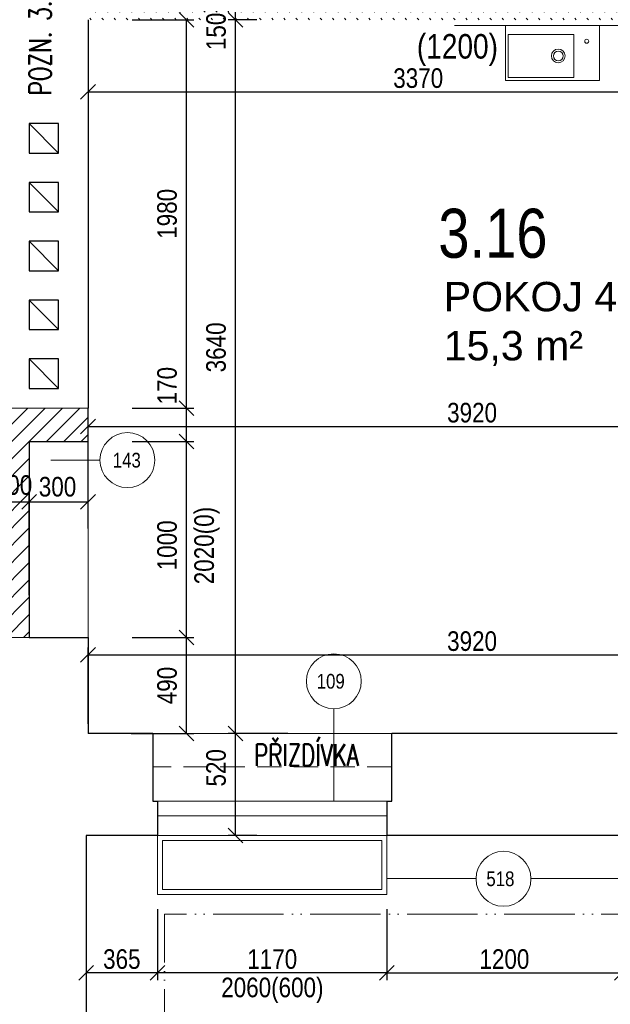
# Model space of a CAD drawing. Header units: millimetres. Extents: x -300958 to -108039, y 30118 to 292543.
# Tile 182 of 256: x -194721 to -191707, y 137680 to 142700. Entities that reach past the tile are written whole.
import ezdxf
from ezdxf.enums import TextEntityAlignment as Align

# ---------------------------------------------------------------- set-up
doc = ezdxf.new("R2010")
doc.units = ezdxf.units.MM
doc.header["$MEASUREMENT"] = 0
doc.linetypes.add('ACAD_ISO05W100', pattern=[33, 24, -3, 0, -3, 0, -3])
doc.linetypes.add('HIDDEN', pattern=[0.375, 0.25, -0.125])
doc.layers.get('0').update_dxf_attribs({"lineweight": 13})
doc.layers.get('Defpoints').update_dxf_attribs({"color": 3, "lineweight": 13})
for name, color, linetype, lineweight in [('BOURÁNÍ', 40, 'Continuous', 13), ('dims', 7, 'Continuous', 9), ('legenda', 7, 'Continuous', 13), ('Materiály', 1, 'Continuous', 13), ('navrh', 1, 'Continuous', 9), ('obklad', 8, 'Continuous', 5), ('popis', 7, 'Continuous', 9), ('PSV', 7, 'Continuous', 13), ('tenka', 7, 'Continuous', 13), ('texts', 3, 'Continuous', 30), ('walls', 7, 'Continuous', 13), ('zařizovací předměty', 7, 'Continuous', 9)]:
    doc.layers.add(name, color=color, linetype=linetype, lineweight=lineweight)
doc.styles.add('GENERATED_STYLE_8', font='arial.ttf')
doc.styles.get("Standard").update_dxf_attribs({"font": 'txt.shx'})
doc.styles.add('STYLE-0', font='ARIALN.TTF')
doc.styles.add('Style-Arial', font='arial.ttf')
doc.dimstyles.new('arch', dxfattribs={"dimscale": 50, "dimtxt": 2.5, "dimasz": 2.5, "dimexe": 1.25, "dimexo": 0.9, "dimtad": 1, "dimdec": 0, "dimtxsty": 'STYLE-0', "dimblk": 'ARCHTICK', "dimcen": 2.5, "dimadec": 0, "dimazin": 0, "dimtfac": 1, "dimtdec": 0, "dimtmove": 2, "dimatfit": 3, "dimldrblk": 'ARCHTICK', "dimfxl": 0, "dimarcsym": 0})

# ---------------------------------------------------------------- blocks, each defined once
blk = doc.blocks.new('_ArchTick')
at = {"color": 0, "linetype": 'ByBlock', "flags": 128}
blk.add_lwpolyline([(-0.5, -0.5), (0.5, 0.5)], dxfattribs=at)
blk = doc.blocks.new('*D2309')
at = {"layer": 'Defpoints', "color": 0, "linetype": 'Continuous'}
for p in [(-193620.1, 142850), (-193436.5, 142850), (-193436.5, 142700)]:
    blk.add_point(p, dxfattribs=at)
at = {"layer": 'dims', "color": 0, "linetype": 'Continuous', "lineweight": -2}
for p, q in [((-193511.5, 142850), (-193657.6, 142850)), ((-193620.1, 142700), (-193620.1, 142850)), ((-193511.5, 142700), (-193657.6, 142700))]:
    blk.add_line(p, q, dxfattribs=at)
at = {"layer": 'dims', "color": 0, "linetype": 'Continuous', "lineweight": -2, "xscale": 75, "yscale": 75, "zscale": 75}
for p, rotation in [((-193620.1, 142850), 90), ((-193620.1, 142700), 270)]:
    blk.add_blockref('_ArchTick', p, dxfattribs=dict(at, rotation=rotation))
at = {"layer": 'dims', "color": 0, "linetype": 'Continuous', "insert": (-193718.9, 142640.3), "char_height": 100, "attachment_point": 5, "rotation": 90, "style": 'STYLE-0'}
blk.add_mtext('150', dxfattribs=at)
blk = doc.blocks.new('*D2310')
at = {"layer": 'Defpoints', "color": 0, "linetype": 'Continuous'}
for p in [(-193620.1, 142700), (-193436.5, 142700), (-193277.6, 139060)]:
    blk.add_point(p, dxfattribs=at)
at = {"layer": 'dims', "color": 0, "linetype": 'Continuous', "lineweight": -2}
for p, q in [((-193511.5, 142700), (-193657.6, 142700)), ((-193620.1, 139060), (-193620.1, 142700)), ((-193352.6, 139060), (-193657.6, 139060))]:
    blk.add_line(p, q, dxfattribs=at)
at = {"layer": 'dims', "color": 0, "linetype": 'Continuous', "lineweight": -2, "xscale": 75, "yscale": 75, "zscale": 75}
for p, rotation in [((-193620.1, 142700), 90), ((-193620.1, 139060), 270)]:
    blk.add_blockref('_ArchTick', p, dxfattribs=dict(at, rotation=rotation))
at = {"layer": 'dims', "color": 0, "linetype": 'Continuous', "insert": (-193718.9, 141029.2), "char_height": 100, "attachment_point": 5, "rotation": 90, "style": 'STYLE-0'}
blk.add_mtext('3640', dxfattribs=at)
blk = doc.blocks.new('*D2312')
at = {"layer": 'Defpoints', "color": 0, "linetype": 'Continuous'}
for p in [(-190452.6, 139461.1), (-190452.6, 139461.1), (-194372.6, 139035.2)]:
    blk.add_point(p, dxfattribs=at)
at = {"layer": 'dims', "color": 0, "linetype": 'Continuous', "lineweight": -2}
for p, q in [((-190452.6, 139536.1), (-190452.6, 139498.6)), ((-194372.6, 139110.2), (-194372.6, 139498.6)), ((-194372.6, 139461.1), (-190452.6, 139461.1))]:
    blk.add_line(p, q, dxfattribs=at)
at = {"layer": 'dims', "color": 0, "linetype": 'Continuous', "lineweight": -2, "xscale": 75, "yscale": 75, "zscale": 75, "rotation": 180}
blk.add_blockref('_ArchTick', (-194372.6, 139461.1), dxfattribs=at)
at = {"layer": 'dims', "color": 0, "linetype": 'Continuous', "lineweight": -2, "xscale": 75, "yscale": 75, "zscale": 75}
blk.add_blockref('_ArchTick', (-190452.6, 139461.1), dxfattribs=at)
at = {"layer": 'dims', "color": 0, "linetype": 'Continuous', "insert": (-192412.6, 139530.9), "char_height": 100, "attachment_point": 5, "style": 'STYLE-0'}
blk.add_mtext('3920', dxfattribs=at)
blk = doc.blocks.new('*D2340')
at = {"layer": 'Defpoints', "color": 0, "linetype": 'Continuous'}
for p in [(-194017.6, 138240), (-192847.6, 138240), (-194017.6, 137840)]:
    blk.add_point(p, dxfattribs=at)
at = {"layer": 'dims', "color": 0, "linetype": 'Continuous', "lineweight": -2}
for p, q in [((-194017.6, 138165), (-194017.6, 137802.5)), ((-192847.6, 138165), (-192847.6, 137802.5)), ((-192847.6, 137840), (-194017.6, 137840))]:
    blk.add_line(p, q, dxfattribs=at)
at = {"layer": 'dims', "color": 0, "linetype": 'Continuous', "lineweight": -2, "xscale": 75, "yscale": 75, "zscale": 75, "rotation": 180}
blk.add_blockref('_ArchTick', (-194017.6, 137840), dxfattribs=at)
at = {"layer": 'dims', "color": 0, "linetype": 'Continuous', "lineweight": -2, "xscale": 75, "yscale": 75, "zscale": 75}
blk.add_blockref('_ArchTick', (-192847.6, 137840), dxfattribs=at)
at = {"layer": 'dims', "color": 0, "linetype": 'Continuous', "insert": (-193432.6, 137909.8), "char_height": 100, "attachment_point": 5, "style": 'STYLE-0'}
blk.add_mtext('1170', dxfattribs=at)
blk = doc.blocks.new('*D2361')
at = {"layer": 'Defpoints', "color": 0, "linetype": 'Continuous'}
for p in [(-185282.6, 138380.9), (-194382.6, 137130.9), (-185282.6, 136370)]:
    blk.add_point(p, dxfattribs=at)
at = {"layer": 'dims', "color": 0, "linetype": 'Continuous', "lineweight": -2}
for p, q in [((-185282.6, 138305.9), (-185282.6, 136332.5)), ((-194382.6, 137055.9), (-194382.6, 136332.5)), ((-194382.6, 136370), (-185282.6, 136370))]:
    blk.add_line(p, q, dxfattribs=at)
at = {"layer": 'dims', "color": 0, "linetype": 'Continuous', "lineweight": -2, "xscale": 75, "yscale": 75, "zscale": 75, "rotation": 180}
blk.add_blockref('_ArchTick', (-194382.6, 136370), dxfattribs=at)
at = {"layer": 'dims', "color": 0, "linetype": 'Continuous', "lineweight": -2, "xscale": 75, "yscale": 75, "zscale": 75}
blk.add_blockref('_ArchTick', (-185282.6, 136370), dxfattribs=at)
at = {"layer": 'dims', "color": 0, "linetype": 'Continuous', "insert": (-189832.6, 136439.8), "char_height": 100, "attachment_point": 5, "style": 'STYLE-0'}
blk.add_mtext('9100', dxfattribs=at)
blk = doc.blocks.new('*D2363')
at = {"layer": 'Defpoints', "color": 0, "linetype": 'Continuous'}
for p in [(-192847.6, 138240), (-191647.6, 138240), (-191647.6, 137840)]:
    blk.add_point(p, dxfattribs=at)
at = {"layer": 'dims', "color": 0, "linetype": 'Continuous', "lineweight": -2}
for p, q in [((-192847.6, 138165), (-192847.6, 137802.5)), ((-191647.6, 138165), (-191647.6, 137802.5)), ((-192847.6, 137840), (-191647.6, 137840))]:
    blk.add_line(p, q, dxfattribs=at)
at = {"layer": 'dims', "color": 0, "linetype": 'Continuous', "lineweight": -2, "xscale": 75, "yscale": 75, "zscale": 75, "rotation": 180}
blk.add_blockref('_ArchTick', (-192847.6, 137840), dxfattribs=at)
at = {"layer": 'dims', "color": 0, "linetype": 'Continuous', "lineweight": -2, "xscale": 75, "yscale": 75, "zscale": 75}
blk.add_blockref('_ArchTick', (-191647.6, 137840), dxfattribs=at)
at = {"layer": 'dims', "color": 0, "linetype": 'Continuous', "insert": (-192247.6, 137909.8), "char_height": 100, "attachment_point": 5, "style": 'STYLE-0'}
blk.add_mtext('1200', dxfattribs=at)
blk = doc.blocks.new('*D2366')
at = {"layer": 'Defpoints', "color": 0, "linetype": 'Continuous'}
for p in [(-194382.6, 138240), (-194017.6, 138240), (-194382.6, 137840)]:
    blk.add_point(p, dxfattribs=at)
at = {"layer": 'dims', "color": 0, "linetype": 'Continuous', "lineweight": -2}
for p, q in [((-194382.6, 138165), (-194382.6, 137802.5)), ((-194017.6, 138165), (-194017.6, 137802.5)), ((-194017.6, 137840), (-194382.6, 137840))]:
    blk.add_line(p, q, dxfattribs=at)
at = {"layer": 'dims', "color": 0, "linetype": 'Continuous', "lineweight": -2, "xscale": 75, "yscale": 75, "zscale": 75, "rotation": 180}
blk.add_blockref('_ArchTick', (-194382.6, 137840), dxfattribs=at)
at = {"layer": 'dims', "color": 0, "linetype": 'Continuous', "lineweight": -2, "xscale": 75, "yscale": 75, "zscale": 75}
blk.add_blockref('_ArchTick', (-194017.6, 137840), dxfattribs=at)
at = {"layer": 'dims', "color": 0, "linetype": 'Continuous', "insert": (-194200.1, 137909.8), "char_height": 100, "attachment_point": 5, "style": 'STYLE-0'}
blk.add_mtext('365', dxfattribs=at)
blk = doc.blocks.new('*D2370')
at = {"layer": 'Defpoints', "color": 0, "linetype": 'Continuous'}
for p in [(-193620.1, 139060), (-193436.5, 139060), (-193436.5, 138540)]:
    blk.add_point(p, dxfattribs=at)
at = {"layer": 'dims', "color": 0, "linetype": 'Continuous', "lineweight": -2}
for p, q in [((-193511.5, 139060), (-193657.6, 139060)), ((-193620.1, 138540), (-193620.1, 139060)), ((-193511.5, 138540), (-193657.6, 138540))]:
    blk.add_line(p, q, dxfattribs=at)
at = {"layer": 'dims', "color": 0, "linetype": 'Continuous', "lineweight": -2, "xscale": 75, "yscale": 75, "zscale": 75}
for p, rotation in [((-193620.1, 139060), 90), ((-193620.1, 138540), 270)]:
    blk.add_blockref('_ArchTick', p, dxfattribs=dict(at, rotation=rotation))
at = {"layer": 'dims', "color": 0, "linetype": 'Continuous', "insert": (-193718.9, 138885.5), "char_height": 100, "attachment_point": 5, "rotation": 90, "style": 'STYLE-0'}
blk.add_mtext('520', dxfattribs=at)
blk = doc.blocks.new('*D2382')
at = {"layer": 'Defpoints', "color": 0, "linetype": 'Continuous'}
for p in [(-194372.6, 140241.2), (-194372.6, 140031.2), (-194672.6, 139691.3)]:
    blk.add_point(p, dxfattribs=at)
at = {"layer": 'dims', "color": 0, "linetype": 'Continuous', "lineweight": -2}
for p, q in [((-194672.6, 139766.3), (-194672.6, 140278.7)), ((-194372.6, 140106.2), (-194372.6, 140278.7)), ((-194672.6, 140241.2), (-194372.6, 140241.2))]:
    blk.add_line(p, q, dxfattribs=at)
at = {"layer": 'dims', "color": 0, "linetype": 'Continuous', "lineweight": -2, "xscale": 75, "yscale": 75, "zscale": 75, "rotation": 180}
blk.add_blockref('_ArchTick', (-194672.6, 140241.2), dxfattribs=at)
at = {"layer": 'dims', "color": 0, "linetype": 'Continuous', "lineweight": -2, "xscale": 75, "yscale": 75, "zscale": 75}
blk.add_blockref('_ArchTick', (-194372.6, 140241.2), dxfattribs=at)
at = {"layer": 'dims', "color": 0, "linetype": 'Continuous', "insert": (-194528.2, 140318), "char_height": 100, "attachment_point": 5, "style": 'STYLE-0'}
blk.add_mtext('300', dxfattribs=at)
blk = doc.blocks.new('*D2410')
at = {"layer": 'Defpoints', "color": 0, "linetype": 'Continuous'}
for p in [(-194222.6, 140550), (-193870.1, 140550), (-194222.6, 139550)]:
    blk.add_point(p, dxfattribs=at)
at = {"layer": 'dims', "color": 0, "linetype": 'Continuous', "lineweight": -2}
for p, q in [((-194147.6, 140550), (-193832.6, 140550)), ((-193870.1, 139550), (-193870.1, 140550)), ((-194147.6, 139550), (-193832.6, 139550))]:
    blk.add_line(p, q, dxfattribs=at)
at = {"layer": 'dims', "color": 0, "linetype": 'Continuous', "lineweight": -2, "xscale": 75, "yscale": 75, "zscale": 75}
for p, rotation in [((-193870.1, 140550), 90), ((-193870.1, 139550), 270)]:
    blk.add_blockref('_ArchTick', p, dxfattribs=dict(at, rotation=rotation))
at = {"layer": 'dims', "color": 0, "linetype": 'Continuous', "insert": (-193968.9, 140019.9), "char_height": 100, "attachment_point": 5, "rotation": 90, "style": 'STYLE-0'}
blk.add_mtext('1000', dxfattribs=at)
blk = doc.blocks.new('*D2411')
at = {"layer": 'Defpoints', "color": 0, "linetype": 'Continuous'}
for p in [(-194222.6, 139550), (-193870.1, 139550), (-194227.6, 139060)]:
    blk.add_point(p, dxfattribs=at)
at = {"layer": 'dims', "color": 0, "linetype": 'Continuous', "lineweight": -2}
for p, q in [((-194147.6, 139550), (-193832.6, 139550)), ((-193870.1, 139060), (-193870.1, 139550)), ((-194152.6, 139060), (-193832.6, 139060))]:
    blk.add_line(p, q, dxfattribs=at)
at = {"layer": 'dims', "color": 0, "linetype": 'Continuous', "lineweight": -2, "xscale": 75, "yscale": 75, "zscale": 75}
for p, rotation in [((-193870.1, 139550), 90), ((-193870.1, 139060), 270)]:
    blk.add_blockref('_ArchTick', p, dxfattribs=dict(at, rotation=rotation))
at = {"layer": 'dims', "color": 0, "linetype": 'Continuous', "insert": (-193968.9, 139305), "char_height": 100, "attachment_point": 5, "rotation": 90, "style": 'STYLE-0'}
blk.add_mtext('490', dxfattribs=at)
blk = doc.blocks.new('*D2420')
at = {"layer": 'Defpoints', "color": 0, "linetype": 'Continuous'}
for p in [(-191002.6, 142578.5), (-194372.6, 142570), (-191002.6, 142331.7)]:
    blk.add_point(p, dxfattribs=at)
at = {"layer": 'dims', "color": 0, "linetype": 'Continuous', "lineweight": -2}
for p, q in [((-194372.6, 142495), (-194372.6, 142294.2)), ((-191002.6, 142503.5), (-191002.6, 142294.2)), ((-194372.6, 142331.7), (-191002.6, 142331.7))]:
    blk.add_line(p, q, dxfattribs=at)
at = {"layer": 'dims', "color": 0, "linetype": 'Continuous', "lineweight": -2, "xscale": 75, "yscale": 75, "zscale": 75, "rotation": 180}
blk.add_blockref('_ArchTick', (-194372.6, 142331.7), dxfattribs=at)
at = {"layer": 'dims', "color": 0, "linetype": 'Continuous', "lineweight": -2, "xscale": 75, "yscale": 75, "zscale": 75}
blk.add_blockref('_ArchTick', (-191002.6, 142331.7), dxfattribs=at)
at = {"layer": 'dims', "color": 0, "linetype": 'Continuous', "insert": (-192687.6, 142401.5), "char_height": 100, "attachment_point": 5, "style": 'STYLE-0'}
blk.add_mtext('3370', dxfattribs=at)
blk = doc.blocks.new('*D2648')
at = {"layer": 'Defpoints', "color": 0, "linetype": 'Continuous'}
for p in [(-194672.6, 140241.2), (-194672.6, 140031.2), (-194872.6, 139911.3)]:
    blk.add_point(p, dxfattribs=at)
at = {"layer": 'dims', "color": 0, "linetype": 'Continuous', "lineweight": -2}
for p, q in [((-194872.6, 139986.3), (-194872.6, 140278.7)), ((-194672.6, 140106.2), (-194672.6, 140278.7)), ((-194872.6, 140241.2), (-194672.6, 140241.2))]:
    blk.add_line(p, q, dxfattribs=at)
at = {"layer": 'dims', "color": 0, "linetype": 'Continuous', "lineweight": -2, "xscale": 75, "yscale": 75, "zscale": 75, "rotation": 180}
blk.add_blockref('_ArchTick', (-194872.6, 140241.2), dxfattribs=at)
at = {"layer": 'dims', "color": 0, "linetype": 'Continuous', "lineweight": -2, "xscale": 75, "yscale": 75, "zscale": 75}
blk.add_blockref('_ArchTick', (-194672.6, 140241.2), dxfattribs=at)
at = {"layer": 'dims', "color": 0, "linetype": 'Continuous', "insert": (-194752.7, 140326.8), "char_height": 100, "attachment_point": 5, "style": 'STYLE-0'}
blk.add_mtext('200', dxfattribs=at)
blk = doc.blocks.new('*D2183')
at = {"layer": 'Defpoints', "color": 0, "linetype": 'Continuous'}
for p in [(-194222.6, 140720), (-193870.1, 140720), (-194222.6, 140550)]:
    blk.add_point(p, dxfattribs=at)
at = {"layer": 'dims', "color": 0, "linetype": 'Continuous', "lineweight": -2}
for p, q in [((-194147.6, 140720), (-193832.6, 140720)), ((-193870.1, 140550), (-193870.1, 140720)), ((-194147.6, 140550), (-193832.6, 140550))]:
    blk.add_line(p, q, dxfattribs=at)
at = {"layer": 'dims', "color": 0, "linetype": 'Continuous', "lineweight": -2, "xscale": 75, "yscale": 75, "zscale": 75}
for p, rotation in [((-193870.1, 140720), 90), ((-193870.1, 140550), 270)]:
    blk.add_blockref('_ArchTick', p, dxfattribs=dict(at, rotation=rotation))
at = {"layer": 'dims', "color": 0, "linetype": 'Continuous', "insert": (-193968.9, 140834), "char_height": 100, "attachment_point": 5, "rotation": 90, "style": 'STYLE-0'}
blk.add_mtext('170', dxfattribs=at)
blk = doc.blocks.new('*D2190')
at = {"layer": 'Defpoints', "color": 0, "linetype": 'Continuous'}
for p in [(-190452.6, 140626), (-190452.6, 140626), (-194372.6, 140200)]:
    blk.add_point(p, dxfattribs=at)
at = {"layer": 'dims', "color": 0, "linetype": 'Continuous', "lineweight": -2}
for p, q in [((-190452.6, 140701), (-190452.6, 140663.5)), ((-194372.6, 140275), (-194372.6, 140663.5)), ((-194372.6, 140626), (-190452.6, 140626))]:
    blk.add_line(p, q, dxfattribs=at)
at = {"layer": 'dims', "color": 0, "linetype": 'Continuous', "lineweight": -2, "xscale": 75, "yscale": 75, "zscale": 75, "rotation": 180}
blk.add_blockref('_ArchTick', (-194372.6, 140626), dxfattribs=at)
at = {"layer": 'dims', "color": 0, "linetype": 'Continuous', "lineweight": -2, "xscale": 75, "yscale": 75, "zscale": 75}
blk.add_blockref('_ArchTick', (-190452.6, 140626), dxfattribs=at)
at = {"layer": 'dims', "color": 0, "linetype": 'Continuous', "insert": (-192412.6, 140695.8), "char_height": 100, "attachment_point": 5, "style": 'STYLE-0'}
blk.add_mtext('3920', dxfattribs=at)
blk = doc.blocks.new('*D2196')
at = {"layer": 'Defpoints', "color": 0, "linetype": 'Continuous'}
for p in [(-194222.6, 142700), (-193870.1, 142700), (-194222.6, 140720)]:
    blk.add_point(p, dxfattribs=at)
at = {"layer": 'dims', "color": 0, "linetype": 'Continuous', "lineweight": -2}
for p, q in [((-194147.6, 142700), (-193832.6, 142700)), ((-193870.1, 140720), (-193870.1, 142700)), ((-194147.6, 140720), (-193832.6, 140720))]:
    blk.add_line(p, q, dxfattribs=at)
at = {"layer": 'dims', "color": 0, "linetype": 'Continuous', "lineweight": -2, "xscale": 75, "yscale": 75, "zscale": 75}
for p, rotation in [((-193870.1, 142700), 90), ((-193870.1, 140720), 270)]:
    blk.add_blockref('_ArchTick', p, dxfattribs=dict(at, rotation=rotation))
at = {"layer": 'dims', "color": 0, "linetype": 'Continuous', "insert": (-193968.9, 141710), "char_height": 100, "attachment_point": 5, "rotation": 90, "style": 'STYLE-0'}
blk.add_mtext('1980', dxfattribs=at)

msp = doc.modelspace()

# ---------------------------------------------------------------- hatches: boundary and pattern name
at = {"layer": 'Materiály', "linetype": 'Continuous'}
h = msp.add_hatch(dxfattribs=at)
h.set_pattern_fill('DASH', color=256, scale=350, angle=135, style=0)
h.set_pattern_definition([(135, (31500, 0), (-61.871843, 4e-15), [43.75, -43.75])])
h.paths.add_polyline_path([(-191502.6, 142850), (-191552.6, 142850), (-191552.6, 143350), (-191652.6, 143350), (-191652.6, 142880), (-191652.6, 142850), (-194372.6, 142850), (-194372.6, 142700), (-191502.6, 142700)])
h.paths.add_polyline_path([(-193795, 142528.7), (-193795, 142751.9), (-193642.9, 142751.9), (-193642.9, 142528.7)], flags=9)
h = msp.add_hatch(dxfattribs=at)
h.set_pattern_fill('ANSI31', color=256, scale=500, style=0)
h.set_pattern_definition([(45, (31500, 0), (-44.194174, 44.194174), [])])
h.paths.add_polyline_path([(-194872.6, 140720), (-194872.6, 139550), (-194672.6, 139550), (-194672.6, 140550), (-194372.6, 140550), (-194372.6, 140720)])
h.paths.add_polyline_path([(-194868.8, 140402.9), (-194636.6, 140402.9), (-194636.6, 140250.8), (-194868.8, 140250.8)], flags=24)

# ---------------------------------------------------------------- linework, layer by layer
at = {"layer": 'BOURÁNÍ', "linetype": 'Continuous', "lineweight": 0}
msp.add_line((-194372.6, 142520), (-194372.6, 142620), dxfattribs=at)
at = {"layer": 'Materiály', "linetype": 'Continuous'}
for p, q in [((-194372.6, 140550), (-194372.6, 139550)), ((-192822.6, 139060), (-194042.6, 139060)), ((-192847.6, 138715), (-194017.6, 138715)), ((-192847.6, 138640), (-194017.6, 138640))]:
    msp.add_line(p, q, dxfattribs=at)
for points in [[(-194017.6, 138240), (-192847.6, 138240), (-192847.6, 138540), (-194017.6, 138540)], [(-193992.6, 138265), (-192872.6, 138265), (-192872.6, 138515), (-193992.6, 138515)]]:
    msp.add_lwpolyline(points, close=True, dxfattribs=at)
at = {"layer": 'navrh', "linetype": 'Continuous', "lineweight": 30}
for p, q in [((-194372.6, 140550), (-194372.6, 140720)), ((-194672.6, 140550), (-194672.6, 139550)), ((-194672.6, 140550), (-194372.6, 140550))]:
    msp.add_line(p, q, dxfattribs=at)
at = {"layer": 'obklad', "linetype": 'Continuous', "lineweight": 0}
msp.add_line((-192502.6, 142670), (-191502.6, 142670), dxfattribs=at)
at = {"layer": 'PSV', "linetype": 'Continuous', "lineweight": 0}
for p, q in [((-194311.6, 140454.5), (-194561.6, 140454.5)), ((-193118, 139186.7), (-193118, 138715)), ((-192392.2, 138321.4), (-192847.6, 138321.4)), ((-192112.1, 138321.4), (-191647.6, 138321.4))]:
    msp.add_line(p, q, dxfattribs=at)
for centre in [(-194171.5, 140454.5), (-193118, 139326.8), (-192252.2, 138319.7)]:
    msp.add_circle(centre, 140.1, dxfattribs=at)
at = {"layer": 'tenka', "linetype": 'Continuous'}
for p, q in [((-194872.6, 140720), (-194372.6, 140720)), ((-194672.6, 139550), (-194872.6, 139550))]:
    msp.add_line(p, q, dxfattribs=at)
at = {"layer": 'tenka', "linetype": 'HIDDEN', "ltscale": 500}
for p, q in [((-192822.6, 138890), (-194042.6, 138890)), ((-192847.6, 138540), (-194017.6, 138540))]:
    msp.add_line(p, q, dxfattribs=at)
at = {"layer": 'tenka', "linetype": 'ACAD_ISO05W100', "ltscale": 15, "flags": 128}
msp.add_lwpolyline([(-185182.6, 155220), (-202032.6, 155220), (-202032.6, 136970), (-193982.6, 136970), (-193982.6, 138140), (-185282.6, 138140)], dxfattribs=at)
at = {"layer": 'walls', "linetype": 'Continuous', "lineweight": 30}
for p, q in [((-194372.6, 142700), (-194372.6, 140720)), ((-194672.6, 142170), (-194522.6, 142020)), ((-194672.6, 141870), (-194522.6, 141720)), ((-194672.6, 141570), (-194522.6, 141420)), ((-194672.6, 141270), (-194522.6, 141120)), ((-194672.6, 140970), (-194522.6, 140820)), ((-194672.6, 139550), (-194372.6, 139550)), ((-194372.6, 139550), (-194372.6, 139060)), ((-194042.6, 139060), (-194042.6, 138715)), ((-192822.6, 138715), (-192822.6, 139060)), ((-194042.6, 138715), (-194017.6, 138715)), ((-194017.6, 138715), (-194017.6, 138540)), ((-192847.6, 138715), (-192847.6, 138540)), ((-192847.6, 138715), (-192822.6, 138715))]:
    msp.add_line(p, q, dxfattribs=at)
at = {"layer": 'walls', "linetype": 'Continuous', "lineweight": 30, "flags": 128}
for points in [[(-194522.6, 142020), (-194522.6, 142170), (-194672.6, 142170), (-194672.6, 142020)], [(-194522.6, 141720), (-194522.6, 141870), (-194672.6, 141870), (-194672.6, 141720)], [(-194522.6, 141420), (-194522.6, 141570), (-194672.6, 141570), (-194672.6, 141420)], [(-194522.6, 141120), (-194522.6, 141270), (-194672.6, 141270), (-194672.6, 141120)], [(-194522.6, 140820), (-194522.6, 140970), (-194672.6, 140970), (-194672.6, 140820)]]:
    msp.add_lwpolyline(points, close=True, dxfattribs=at)
for points in [[(-194082.6, 139060), (-194372.6, 139060)], [(-194042.6, 139060), (-194372.6, 139060)], [(-191672.6, 139060), (-192822.6, 139060)], [(-194382.6, 138540), (-194382.6, 138540), (-194382.6, 137370), (-196557.6, 137370)], [(-194017.6, 138540), (-194382.6, 138540)], [(-191647.6, 138540), (-192847.6, 138540)]]:
    msp.add_lwpolyline(points, dxfattribs=at)
at = {"layer": 'zařizovací předměty', "linetype": 'Continuous', "lineweight": 0, "flags": 128}
msp.add_lwpolyline([(-192242.6, 142670), (-192242.6, 142390), (-191762.6, 142390), (-191762.6, 142670), (-192242.6, 142670)], dxfattribs=at)
msp.add_lwpolyline([(-192227.6, 142625), (-192227.6, 142405), (-191892.6, 142405), (-191892.6, 142625)], close=True, dxfattribs=at)
at = {"layer": 'zařizovací předměty', "linetype": 'Continuous', "lineweight": 0}
for centre, radius in [((-191827.6, 142590), 10), ((-191972.6, 142515), 35), ((-191972.6, 142515), 25)]:
    msp.add_circle(centre, radius, dxfattribs=at)

# ---------------------------------------------------------------- texts
at = {"layer": 'dims', "linetype": 'Continuous', "style": 'STYLE-0'}
msp.add_text('2020(0)', height=100, rotation=90, dxfattribs=at).set_placement((-193780, 140018.8), align=Align.MIDDLE_CENTER)
msp.add_text('2060(600)', height=100, dxfattribs=at).set_placement((-193431.8, 137765.7), align=Align.MIDDLE_CENTER)
at = {"layer": 'legenda', "linetype": 'Continuous', "lineweight": 0, "insert": (-194616.8, 142314.2), "char_height": 112, "attachment_point": 4, "rotation": 90.0012, "line_spacing_factor": 0.765173, "style": 'Style-Arial'}
msp.add_mtext('\\Fromans.shx;\\H1.000000x;\\W0.714290;POZN. 3.', dxfattribs=at)
at = {"layer": 'obklad', "linetype": 'Continuous', "lineweight": 0, "style": 'STYLE-0'}
msp.add_text('(1200)', height=125, dxfattribs=at).set_placement((-192694.3, 142564.2), align=Align.MIDDLE_LEFT)
at = {"layer": 'popis', "linetype": 'Continuous', "lineweight": 0, "insert": (-192557.1, 141363), "char_height": 150, "width": 1303.837, "attachment_point": 1, "style": 'GENERATED_STYLE_8'}
msp.add_mtext('POKOJ 4\\P15,3 m²', dxfattribs=at)
at = {"layer": 'popis', "linetype": 'Continuous', "insert": (-193524.6, 138950.9), "char_height": 112, "attachment_point": 4, "rotation": 0.0012, "line_spacing_factor": 0.765173, "style": 'Style-Arial'}
msp.add_mtext('{\\Fromans|c238;\\W0.71429;PŘIZDÍVKA}', dxfattribs=at)
at = {"layer": 'PSV', "linetype": 'Continuous', "lineweight": 0, "style": 'STYLE-0'}
for s, p in [('143', (-194174.7, 140454.1)), ('109', (-193133.9, 139326.8)), ('518', (-192268.1, 138319.7))]:
    msp.add_text(s, height=75, dxfattribs=at).set_placement(p, align=Align.MIDDLE_CENTER)
at = {"layer": 'texts', "linetype": 'Continuous', "lineweight": 0, "insert": (-192306.3, 141609.3), "char_height": 250, "width": 788.673, "attachment_point": 5}
msp.add_mtext('\\fArial Narrow|b0|i0|c238|p39;3.16', dxfattribs=at)

# ---------------------------------------------------------------- dimensions: what is measured, and where the dimension line sits
at = {"layer": 'dims', "linetype": 'Continuous'}
for base, p1, p2, picture, middle in [((-193620.1, 142850), (-193436.5, 142700), (-193436.5, 142850), '*D2309', (-193718.9, 142640.3)), ((-193870.1, 142700), (-194222.6, 140720), (-194222.6, 142700), '*D2196', (-193968.9, 141710)), ((-193620.1, 142700), (-193277.6, 139060), (-193436.5, 142700), '*D2310', (-193718.9, 141029.2)), ((-193870.1, 140720), (-194222.6, 140550), (-194222.6, 140720), '*D2183', (-193968.9, 140834)), ((-193870.1, 140550), (-194222.6, 139550), (-194222.6, 140550), '*D2410', (-193968.9, 140019.9)), ((-193870.1, 139550), (-194227.6, 139060), (-194222.6, 139550), '*D2411', (-193968.9, 139305)), ((-193620.1, 139060), (-193436.5, 138540), (-193436.5, 139060), '*D2370', (-193718.9, 138885.5))]:
    dim = msp.add_linear_dim(base=base, p1=p1, p2=p2, angle=90, dimstyle='arch', override={"dimtxt": 2, "dimasz": 1.5, "dimexe": 0.75, "dimexo": 1.5, "dimgap": 0.375, "dimcen": 0.05}, dxfattribs=at)
    dim.commit()
    dim.dimension.update_dxf_attribs({"geometry": picture, "text_midpoint": middle, "dimtype": 160})
for base, p1, p2, picture, middle in [((-191002.6, 142331.7), (-194372.6, 142570), (-191002.6, 142578.5), '*D2420', (-192687.6, 142401.5)), ((-190452.6, 140626), (-194372.6, 140200), (-190452.6, 140626), '*D2190', (-192412.6, 140695.8)), ((-190452.6, 139461.1), (-194372.6, 139035.2), (-190452.6, 139461.1), '*D2312', (-192412.6, 139530.9)), ((-185282.6, 136370), (-194382.6, 137130.9), (-185282.6, 138380.9), '*D2361', (-189832.6, 136439.8)), ((-191647.6, 137840), (-192847.6, 138240), (-191647.6, 138240), '*D2363', (-192247.6, 137909.8))]:
    dim = msp.add_linear_dim(base=base, p1=p1, p2=p2, dimstyle='arch', override={"dimtxt": 2, "dimasz": 1.5, "dimexe": 0.75, "dimexo": 1.5, "dimgap": 0.375, "dimcen": 0.05}, dxfattribs=at)
    dim.commit()
    dim.dimension.update_dxf_attribs({"geometry": picture, "text_midpoint": middle})
for base, p1, p2, picture, middle in [((-194672.6, 140241.2), (-194872.6, 139911.3), (-194672.6, 140031.2), '*D2648', (-194752.7, 140326.8)), ((-194372.6, 140241.2), (-194672.6, 139691.3), (-194372.6, 140031.2), '*D2382', (-194528.2, 140318))]:
    dim = msp.add_linear_dim(base=base, p1=p1, p2=p2, dimstyle='arch', override={"dimtxt": 2, "dimasz": 1.5, "dimexe": 0.75, "dimexo": 1.5, "dimgap": 0.375, "dimcen": 0.05}, dxfattribs=at)
    dim.commit()
    dim.dimension.update_dxf_attribs({"geometry": picture, "text_midpoint": middle, "dimtype": 160})
for base, p1, p2, picture, middle in [((-194382.6, 137840), (-194017.6, 138240), (-194382.6, 138240), '*D2366', (-194200.1, 137909.8)), ((-194017.6, 137840), (-192847.6, 138240), (-194017.6, 138240), '*D2340', (-193432.6, 137909.8))]:
    dim = msp.add_linear_dim(base=base, p1=p1, p2=p2, angle=180, dimstyle='arch', override={"dimtxt": 2, "dimasz": 1.5, "dimexe": 0.75, "dimexo": 1.5, "dimgap": 0.375, "dimcen": 0.05}, dxfattribs=at)
    dim.commit()
    dim.dimension.update_dxf_attribs({"geometry": picture, "text_midpoint": middle})

doc.saveas('drawing.dxf')
